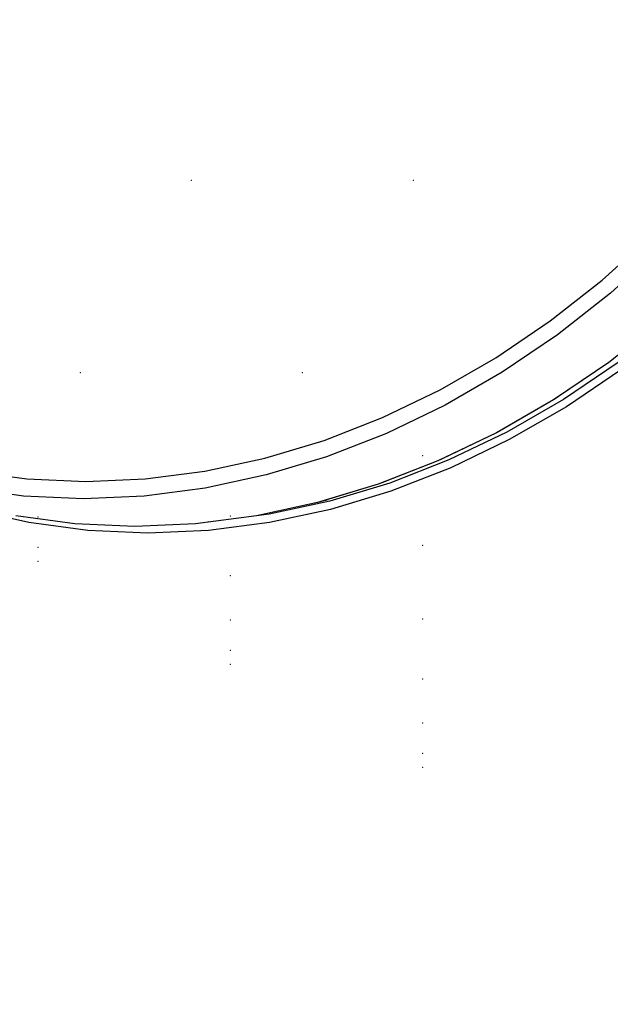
# Model space of a CAD drawing. Header units: millimetres. Extents: x 1798021 to 1815325, y -2500 to 6534.
# Tile 33 of 98: x 1805006 to 1805072, y 4779 to 4889. Entities that reach past the tile are written whole.
import ezdxf

# ---------------------------------------------------------------- set-up
doc = ezdxf.new("R2010")
doc.units = ezdxf.units.MM
doc.header["$MEASUREMENT"] = 0
doc.linetypes.add('Wipeout_Contour', pattern=[1000, 0, -1000])
for name, color, linetype in [('3 - SVĚTLA.3D', 7, 'Continuous'), ('4 - PRVKY ZÁMEČNICKÉ.3D', 7, 'Continuous'), ('Nové_4 - ZDIVO - STĚNY NENOSNÉ.3D', 7, 'Continuous'), ('Nové_Výplně - Povrchové', 7, 'Continuous'), ('Výplně - Povrchové', 7, 'Continuous')]:
    doc.layers.add(name, color=color, linetype=linetype)

# ---------------------------------------------------------------- blocks, each defined once
blk = doc.blocks.new('Řez_16', base_point=(1118812.4, 0))
at = {"color": 254, "linetype": 'Wipeout_Contour', "lineweight": 0, "ltscale": 287125239.6871727}
blk.add_wipeout([(1803569.96, 4604.29), (1803525.66, 4536.08), (1803600.03, 4385.91), (1808975.02, 5237.22), (1808974.93, 5239.5), (1808975.11, 5243.28), (1808975.65, 5246.61), (1808976.55, 5249.45), (1808977.79, 5251.81), (1808979.37, 5253.65), (1808981.29, 5254.98), (1808982.91, 5255.98), (1808983.01, 5256.01), (1808983.32, 5256.23), (1809116.02, 5337.76), (1805901.11, 4943.02), (1805926.98, 4927.12), (1805927.29, 4926.9), (1805927.39, 4926.87), (1805929.02, 4925.87), (1805930.93, 4924.54), (1805932.51, 4922.7), (1805933.76, 4920.34), (1805934.65, 4917.5), (1805935.19, 4914.17), (1805935.37, 4910.4), (1805935.2, 4906.19), (1805934.67, 4901.57), (1805933.78, 4896.58), (1805932.55, 4891.24), (1805930.97, 4885.58), (1805929.06, 4879.65), (1805926.84, 4873.47), (1805924.31, 4867.1), (1805921.48, 4860.55), (1805918.39, 4853.88), (1805915.04, 4847.13), (1805911.46, 4840.33), (1805907.67, 4833.54), (1805903.69, 4826.79), (1805899.55, 4820.12), (1805895.27, 4813.57), (1805890.88, 4807.19), (1805886.4, 4801.02), (1805881.87, 4795.08), (1805877.31, 4789.43), (1805872.75, 4784.09), (1805868.22, 4779.1), (1805863.74, 4774.48), (1805859.35, 4770.27), (1805855.07, 4766.49), (1805850.92, 4763.17), (1805846.94, 4760.32), (1805843.14, 4757.97), (1805839.56, 4756.12), (1805836.2, 4754.8), (1805833.1, 4754), (1805830.27, 4753.73), (1805827.74, 4754), (1805825.5, 4754.8), (1805823.88, 4755.8), (1805823.56, 4756.01), (1805823.47, 4756.05), (1805674.54, 4847.55), (1805672.67, 4848.84), (1805672.1, 4849.05), (1805662.34, 4855.05), (1805660.42, 4856.37), (1805658.84, 4858.22), (1805657.6, 4860.57), (1805656.7, 4863.42), (1805656.16, 4866.74), (1805655.98, 4870.52), (1805656.15, 4874.73), (1805656.69, 4879.35), (1805657.57, 4884.34), (1805658.81, 4889.68), (1805660.38, 4895.33), (1805662.29, 4901.27), (1805664.51, 4907.44), (1805667.05, 4913.82), (1805667.25, 4914.3), (1805621.97, 4908.74), (1805623.24, 4906.19), (1805624.91, 4901.57), (1805626.12, 4896.58), (1805626.89, 4891.24), (1805627.19, 4885.58), (1805627.03, 4879.65), (1805626.41, 4873.47), (1805625.34, 4867.1), (1805623.81, 4860.55), (1805621.85, 4853.88), (1805619.46, 4847.13), (1805616.65, 4840.33), (1805613.45, 4833.54), (1805609.87, 4826.79), (1805605.93, 4820.12), (1805601.67, 4813.57), (1805597.1, 4807.19), (1805592.25, 4801.02), (1805587.16, 4795.08), (1805581.86, 4789.43), (1805576.37, 4784.09), (1805570.74, 4779.1), (1805564.99, 4774.48), (1805559.17, 4770.27), (1805553.3, 4766.49), (1805547.43, 4763.17), (1805541.58, 4760.32), (1805535.81, 4757.97), (1805530.13, 4756.12), (1805524.6, 4754.8), (1805519.23, 4754), (1805514.07, 4753.73), (1805509.14, 4754), (1805504.48, 4754.8), (1805500.12, 4756.12), (1805496.08, 4757.97), (1805492.39, 4760.32), (1805491.06, 4761.32), (1805490.88, 4761.47), (1805490.73, 4761.57), (1805369.32, 4853.07), (1805368.26, 4853.98), (1805367.33, 4854.57), (1805359.37, 4860.57), (1805356.05, 4863.42), (1805353.11, 4866.74), (1805350.59, 4870.52), (1805348.49, 4874.73), (1805348.34, 4875.15), (1805203.57, 4857.37), (1805200.87, 4850.4), (1805197.56, 4843.28), (1805193.79, 4836.4), (1805189.59, 4829.78), (1805184.96, 4823.47), (1805179.95, 4817.52), (1805174.59, 4811.95), (1805168.91, 4806.8), (1805162.94, 4802.1), (1805156.72, 4797.89), (1805150.29, 4794.18), (1805143.69, 4791.01), (1805136.96, 4788.38), (1805130.14, 4786.33), (1805123.27, 4784.85), (1805116.4, 4783.95), (1805109.57, 4783.66), (1805102.81, 4783.95), (1805096.18, 4784.85), (1805089.71, 4786.33), (1805083.44, 4788.38), (1805077.41, 4791.01), (1805076.44, 4791.53), (1805076.24, 4791.64), (1805076.2, 4791.66), (1805002.45, 4831.18)], dxfattribs=at).dxf.layer = 'Výplně - Povrchové'
at = {"color": 254, "linetype": 'Wipeout_Contour', "lineweight": 0, "ltscale": 10843146.4861059}
blk.add_wipeout([(1808975.02, 5237.22), (1803600.03, 4385.91), (1803604.58, 4376.71), (1808976.2, 5227.49), (1808975.64, 5230.68), (1808975.1, 5235.29)], dxfattribs=at).dxf.layer = 'Výplně - Povrchové'
blk = doc.blocks.new('Řez_18', base_point=(1118812.4, 0))
at = {"color": 254, "linetype": 'Wipeout_Contour', "lineweight": 0, "ltscale": 54144784.54875359}
blk.add_wipeout([(1803578.75, 4889.8), (1803531.23, 4812.16), (1803602.33, 4670.64), (1804985.19, 4840.43), (1804980.57, 4842.9), (1804974.82, 4846.08), (1804969.39, 4849.78), (1804964.3, 4854), (1804959.59, 4858.69), (1804955.28, 4863.84), (1804951.41, 4869.41), (1804948, 4875.37), (1804945.07, 4881.67), (1804942.63, 4888.29), (1804940.71, 4895.18), (1804939.31, 4902.29), (1804938.44, 4909.59), (1804938.11, 4917.03), (1804938.32, 4924.56), (1804939.07, 4932.14), (1804940.35, 4939.72), (1804942.16, 4947.25), (1804944.48, 4954.69), (1804947.31, 4961.99), (1804950.61, 4969.11), (1804954.24, 4975.73), (1804954.24, 5053.08), (1805032.58, 5053.08), (1805032.58, 5061.08), (1804973.77, 5061.08)], dxfattribs=at).dxf.layer = 'Výplně - Povrchové'
at = {"color": 254, "linetype": 'Wipeout_Contour', "lineweight": 0, "ltscale": 72210743.34974928}
blk.add_wipeout([(1805062.58, 5053.08), (1805135.91, 5053.08), (1805135.91, 4986.45), (1805142.28, 4982.96), (1805150.19, 4977.93), (1805157.73, 4972.41), (1805164.85, 4966.42), (1805171.51, 4960.01), (1805177.66, 4953.22), (1805183.28, 4946.08), (1805188.32, 4938.65), (1805192.75, 4930.96), (1805196.54, 4923.07), (1805199.68, 4915.02), (1805202.14, 4906.87), (1805203.91, 4898.66), (1805204.97, 4890.44), (1805205.33, 4882.27), (1805204.97, 4874.2), (1805204.05, 4867.3), (1805345.55, 4884.68), (1805344.84, 4889.68), (1805344.54, 4895.33), (1805344.69, 4901.27), (1805345.31, 4907.44), (1805346.39, 4913.82), (1805347.91, 4920.37), (1805349.88, 4927.04), (1805352.27, 4933.79), (1805355.08, 4940.58), (1805358.28, 4947.38), (1805361.86, 4954.13), (1805365.79, 4960.8), (1805370.06, 4967.35), (1805374.63, 4973.72), (1805377.01, 4976.76), (1805377.01, 5053.08), (1805432.58, 5053.08), (1805432.58, 5061.08), (1805062.58, 5061.08)], dxfattribs=at).dxf.layer = 'Výplně - Povrchové'
blk = doc.blocks.new('Řez_20', base_point=(1118812.4, 0))
at = {"color": 254, "linetype": 'Wipeout_Contour', "lineweight": 0, "ltscale": 412533108.0059386}
blk.add_wipeout([(1800920.22, 500), (1804497.49, 500), (1804497.49, 2600), (1805397.49, 2600), (1805397.49, 500), (1806676.49, 500), (1806676.49, 502.46), (1806976.49, 502.46), (1806976.49, 500), (1809927.49, 500), (1809927.49, 2600), (1810827.49, 2600), (1810827.49, 500), (1812755.49, 500), (1812755.49, 2087.56), (1811335.88, 5601.22), (1810067.73, 5400.37), (1810067.73, 5390.19), (1810003.47, 5390.19), (1809952.96, 5382.19), (1809956.06, 5382.19), (1809956.06, 5304.84), (1809959.69, 5298.21), (1809962.99, 5291.1), (1809965.82, 5283.8), (1809968.14, 5276.36), (1809969.95, 5268.83), (1809971.23, 5261.25), (1809971.98, 5253.67), (1809972.19, 5246.14), (1809971.86, 5238.7), (1809970.99, 5231.4), (1809969.59, 5224.29), (1809967.67, 5217.4), (1809965.23, 5210.78), (1809962.3, 5204.47), (1809958.89, 5198.52), (1809955.02, 5192.95), (1809950.71, 5187.8), (1809946, 5183.11), (1809940.91, 5178.89), (1809935.48, 5175.19), (1809929.73, 5172.01), (1809923.93, 5168.9), (1809923.73, 5168.82), (1809922.48, 5168.13), (1809834.1, 5120.76), (1809834.07, 5120.75), (1809833.86, 5120.63), (1809832.89, 5120.12), (1809826.87, 5117.49), (1809820.6, 5115.43), (1809814.13, 5113.95), (1809807.49, 5113.06), (1809800.74, 5112.76), (1809793.9, 5113.06), (1809787.03, 5113.95), (1809780.16, 5115.43), (1809773.34, 5117.49), (1809766.61, 5120.12), (1809760.01, 5123.29), (1809753.58, 5127), (1809747.36, 5131.21), (1809741.39, 5135.91), (1809735.71, 5141.06), (1809730.35, 5146.63), (1809725.34, 5152.58), (1809720.72, 5158.89), (1809716.51, 5165.5), (1809712.74, 5172.39), (1809709.43, 5179.51), (1809706.61, 5186.81), (1809704.28, 5194.25), (1809702.48, 5201.78), (1809701.19, 5209.36), (1809700.45, 5216.94), (1809700.24, 5224.47), (1809700.57, 5231.91), (1809701.43, 5239.21), (1809702.83, 5246.32), (1809704.76, 5253.21), (1809707.19, 5259.83), (1809710.13, 5266.13), (1809713.54, 5272.09), (1809717.41, 5277.66), (1809721.71, 5282.81), (1809726.42, 5287.5), (1809731.51, 5291.72), (1809736.95, 5295.42), (1809742.7, 5298.6), (1809743.66, 5299.11), (1809743.7, 5299.13), (1809743.91, 5299.24), (1809774.39, 5315.58), (1809774.39, 5353.91), (1809533.29, 5315.72), (1809533.29, 5305.87), (1809535.67, 5302.83), (1809540.24, 5296.45), (1809544.51, 5289.91), (1809548.44, 5283.24), (1809552.02, 5276.49), (1809555.22, 5269.69), (1809558.03, 5262.9), (1809560.42, 5256.14), (1809562.39, 5249.47), (1809563.91, 5242.93), (1809564.99, 5236.55), (1809565.61, 5230.37), (1809565.77, 5224.44), (1809565.46, 5218.79), (1809564.7, 5213.45), (1809563.48, 5208.45), (1809561.82, 5203.84), (1809559.72, 5199.63), (1809557.19, 5195.85), (1809554.26, 5192.53), (1809550.93, 5189.68), (1809542.97, 5183.68), (1809542.04, 5183.09), (1809540.98, 5182.18), (1809419.57, 5090.68), (1809419.42, 5090.58), (1809419.24, 5090.43), (1809417.92, 5089.43), (1809414.22, 5087.08), (1809410.18, 5085.23), (1809405.82, 5083.91), (1809401.16, 5083.11), (1809396.23, 5082.84), (1809391.07, 5083.11), (1809385.71, 5083.91), (1809380.17, 5085.23), (1809374.5, 5087.08), (1809368.72, 5089.43), (1809362.88, 5092.28), (1809357, 5095.6), (1809351.14, 5099.38), (1809345.31, 5103.59), (1809339.56, 5108.2), (1809333.93, 5113.2), (1809328.44, 5118.54), (1809323.14, 5124.19), (1809318.05, 5130.12), (1809313.2, 5136.3), (1809308.63, 5142.68), (1809304.37, 5149.22), (1809300.44, 5155.89), (1809296.86, 5162.65), (1809293.65, 5169.44), (1809290.85, 5176.24), (1809288.45, 5182.99), (1809286.49, 5189.66), (1809284.96, 5196.2), (1809283.89, 5202.58), (1809283.27, 5208.76), (1809283.11, 5214.69), (1809283.42, 5220.35), (1809284.18, 5225.69), (1809285.4, 5230.68), (1809287.06, 5235.29), (1809289.16, 5239.5), (1809291.69, 5243.28), (1809294.62, 5246.6), (1809297.95, 5249.45), (1809299.27, 5250.45), (1809299.43, 5250.55), (1809299.6, 5250.7), (1809346.65, 5286.16), (1809231.35, 5267.9), (1809233.99, 5262.9), (1809237.34, 5256.14), (1809240.43, 5249.47), (1809243.26, 5242.93), (1809245.79, 5236.55), (1809248.01, 5230.37), (1809249.92, 5224.44), (1809251.5, 5218.79), (1809252.73, 5213.45), (1809253.62, 5208.45), (1809254.15, 5203.84), (1809254.32, 5199.63), (1809254.14, 5195.85), (1809253.6, 5192.53), (1809252.71, 5189.68), (1809251.46, 5187.33), (1809249.88, 5185.48), (1809247.97, 5184.16), (1809238.2, 5178.16), (1809237.63, 5177.95), (1809235.76, 5176.66), (1809086.83, 5085.16), (1809086.74, 5085.12), (1809086.43, 5084.91), (1809084.8, 5083.91), (1809082.57, 5083.11), (1809080.03, 5082.84), (1809077.2, 5083.11), (1809074.1, 5083.91), (1809070.74, 5085.23), (1809067.16, 5087.08), (1809063.36, 5089.43), (1809059.38, 5092.28), (1809055.23, 5095.6), (1809050.95, 5099.38), (1809046.56, 5103.59), (1809042.08, 5108.2), (1809037.55, 5113.2), (1809032.99, 5118.54), (1809028.43, 5124.19), (1809023.9, 5130.12), (1809019.42, 5136.3), (1809015.03, 5142.68), (1809010.75, 5149.22), (1809006.61, 5155.89), (1809002.63, 5162.65), (1808998.84, 5169.44), (1808995.26, 5176.24), (1808991.91, 5182.99), (1808988.82, 5189.66), (1808986, 5196.2), (1808983.46, 5202.58), (1808981.24, 5208.76), (1808979.33, 5214.69), (1808977.76, 5220.35), (1808976.52, 5225.69), (1808976.2, 5227.49), (1803604.58, 4376.71)], dxfattribs=at).dxf.layer = 'Nové_Výplně - Povrchové'
blk = doc.blocks.new('Řez_63', base_point=(1118812.4, 0))
at = {"color": 254, "linetype": 'Wipeout_Contour', "lineweight": 0, "ltscale": 7220314.068689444}
blk.add_wipeout([(1805072.08, 4858.69), (1805066.11, 4854), (1805071.9, 4850.89), (1805077.87, 4855.59)], dxfattribs=at).dxf.layer = 'Výplně - Povrchové'
at = {"color": 254, "linetype": 'Wipeout_Contour', "lineweight": 0, "ltscale": 7220289.645383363}
blk.add_wipeout([(1805066.11, 4854), (1805059.89, 4849.78), (1805065.68, 4846.68), (1805071.9, 4850.89)], dxfattribs=at).dxf.layer = 'Výplně - Povrchové'
at = {"color": 254, "linetype": 'Wipeout_Contour', "lineweight": 0, "ltscale": 7220264.306953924}
blk.add_wipeout([(1805059.89, 4849.78), (1805053.46, 4846.08), (1805059.25, 4842.97), (1805065.68, 4846.68)], dxfattribs=at).dxf.layer = 'Výplně - Povrchové'
at = {"color": 254, "linetype": 'Wipeout_Contour', "lineweight": 0, "ltscale": 7220238.209607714}
blk.add_wipeout([(1805046.86, 4842.9), (1805052.65, 4839.8), (1805059.25, 4842.97), (1805053.46, 4846.08)], dxfattribs=at).dxf.layer = 'Výplně - Povrchové'
at = {"color": 254, "linetype": 'Wipeout_Contour', "lineweight": 0, "ltscale": 7220211.514231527}
blk.add_wipeout([(1805046.86, 4842.9), (1805040.13, 4840.28), (1805045.92, 4837.17), (1805052.65, 4839.8)], dxfattribs=at).dxf.layer = 'Výplně - Povrchové'
at = {"color": 254, "linetype": 'Wipeout_Contour', "lineweight": 0, "ltscale": 7220184.385400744}
blk.add_wipeout([(1805040.13, 4840.28), (1805033.31, 4838.22), (1805039.1, 4835.11), (1805045.92, 4837.17)], dxfattribs=at).dxf.layer = 'Výplně - Povrchové'
at = {"color": 254, "linetype": 'Wipeout_Contour', "lineweight": 0, "ltscale": 7220156.990364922}
blk.add_wipeout([(1805033.31, 4838.22), (1805026.44, 4836.74), (1805032.23, 4833.63), (1805039.1, 4835.11)], dxfattribs=at).dxf.layer = 'Výplně - Povrchové'
at = {"color": 254, "linetype": 'Wipeout_Contour', "lineweight": 0, "ltscale": 144402708.6723406}
blk.add_wipeout([(1804942.97, 4923.16), (1804942.76, 4915.78), (1804943.08, 4908.49), (1804943.93, 4901.34), (1804945.31, 4894.36), (1804947.19, 4887.61), (1804949.58, 4881.13), (1804952.45, 4874.95), (1804955.8, 4869.11), (1804959.59, 4863.65), (1804963.81, 4858.61), (1804968.42, 4854.01), (1804973.41, 4849.88), (1804978.74, 4846.25), (1804981.88, 4844.51), (1804987.38, 4842.11), (1804993.53, 4840.1), (1804999.87, 4838.65), (1805006.37, 4837.77), (1805012.99, 4837.48), (1805019.69, 4837.77), (1805026.42, 4838.65), (1805033.15, 4840.1), (1805039.84, 4842.11), (1805046.43, 4844.69), (1805052.9, 4847.8), (1805059.2, 4851.43), (1805065.3, 4855.56), (1805071.15, 4860.16), (1805076.72, 4865.21), (1805081.97, 4870.67), (1805086.88, 4876.5), (1805091.41, 4882.68), (1805095.53, 4889.17), (1805099.23, 4895.92), (1805102.47, 4902.89), (1805105.24, 4910.04), (1805107.51, 4917.33), (1805109.29, 4924.72), (1805110.54, 4932.14), (1805111.28, 4939.57), (1805111.48, 4946.95), (1805111.16, 4954.24), (1805110.31, 4961.39), (1805108.94, 4968.37), (1805107.05, 4975.12), (1805104.66, 4981.6), (1805101.79, 4987.78), (1805098.44, 4993.62), (1805094.65, 4999.08), (1805090.43, 5004.12), (1805085.82, 5008.72), (1805080.83, 5012.85), (1805075.5, 5016.49), (1805072.36, 5018.22), (1805066.86, 5020.62), (1805060.71, 5022.63), (1805054.37, 5024.08), (1805047.87, 5024.96), (1805041.25, 5025.25), (1805034.55, 5024.96), (1805027.82, 5024.08), (1805021.09, 5022.63), (1805014.4, 5020.62), (1805007.81, 5018.04), (1805001.34, 5014.93), (1804995.04, 5011.3), (1804988.94, 5007.17), (1804983.09, 5002.57), (1804977.52, 4997.52), (1804972.27, 4992.07), (1804967.36, 4986.23), (1804962.83, 4980.05), (1804958.71, 4973.56), (1804955.01, 4966.81), (1804951.77, 4959.84), (1804949, 4952.69), (1804946.73, 4945.4), (1804944.96, 4938.02), (1804943.7, 4930.59)], dxfattribs=at).dxf.layer = 'Výplně - Povrchové'
at = {"color": 254, "linetype": 'Wipeout_Contour', "lineweight": 0, "ltscale": 7220129.498016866}
blk.add_wipeout([(1805019.57, 4835.85), (1805025.36, 4832.74), (1805032.23, 4833.63), (1805026.44, 4836.74)], dxfattribs=at).dxf.layer = 'Výplně - Povrchové'
at = {"color": 254, "linetype": 'Wipeout_Contour', "lineweight": 0, "ltscale": 9025382.40941177}
blk.add_wipeout([(1805066.21, 4847.04), (1805066.79, 4846.72), (1805072.95, 4850.9), (1805072.33, 4851.23), (1805071.9, 4850.89)], dxfattribs=at).dxf.layer = 'Výplně - Povrchové'
at = {"color": 254, "linetype": 'Wipeout_Contour', "lineweight": 0, "ltscale": 7220102.077851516}
blk.add_wipeout([(1805019.57, 4835.85), (1805012.73, 4835.55), (1805018.53, 4832.44), (1805025.36, 4832.74)], dxfattribs=at).dxf.layer = 'Výplně - Povrchové'
at = {"color": 254, "linetype": 'Wipeout_Contour', "lineweight": 0, "ltscale": 9025351.187424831}
blk.add_wipeout([(1805059.89, 4843.34), (1805060.42, 4843.06), (1805066.79, 4846.72), (1805066.21, 4847.04), (1805065.68, 4846.68)], dxfattribs=at).dxf.layer = 'Výplně - Povrchové'
at = {"color": 254, "linetype": 'Wipeout_Contour', "lineweight": 0, "ltscale": 7220074.898920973}
blk.add_wipeout([(1805012.73, 4835.55), (1805005.98, 4835.85), (1805011.77, 4832.74), (1805018.53, 4832.44)], dxfattribs=at).dxf.layer = 'Výplně - Povrchové'
at = {"color": 254, "linetype": 'Wipeout_Contour', "lineweight": 0, "ltscale": 7220483.517579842}
blk.add_wipeout([(1805073.35, 4850.11), (1805067.13, 4845.9), (1805155.51, 4798.54), (1805161.73, 4802.75)], dxfattribs=at).dxf.layer = 'Výplně - Povrchové'
at = {"color": 254, "linetype": 'Wipeout_Contour', "lineweight": 0, "ltscale": 9025319.02772455}
blk.add_wipeout([(1805053.42, 4840.16), (1805053.89, 4839.91), (1805060.42, 4843.06), (1805059.89, 4843.34), (1805059.25, 4842.97)], dxfattribs=at).dxf.layer = 'Výplně - Povrchové'
at = {"color": 254, "linetype": 'Wipeout_Contour', "lineweight": 0, "ltscale": 7220048.128792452}
blk.add_wipeout([(1804999.34, 4836.74), (1805005.14, 4833.63), (1805011.77, 4832.74), (1805005.98, 4835.85)], dxfattribs=at).dxf.layer = 'Výplně - Povrchové'
at = {"color": 254, "linetype": 'Wipeout_Contour', "lineweight": 0, "ltscale": 7220458.179378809}
blk.add_wipeout([(1805060.7, 4842.2), (1805149.08, 4794.83), (1805155.51, 4798.54), (1805067.13, 4845.9)], dxfattribs=at).dxf.layer = 'Výplně - Povrchové'
at = {"color": 254, "linetype": 'Wipeout_Contour', "lineweight": 0, "ltscale": 9025286.13527652}
blk.add_wipeout([(1805046.83, 4837.53), (1805047.23, 4837.31), (1805053.89, 4839.91), (1805053.42, 4840.16), (1805052.65, 4839.8)], dxfattribs=at).dxf.layer = 'Výplně - Povrchové'
at = {"color": 254, "linetype": 'Wipeout_Contour', "lineweight": 0, "ltscale": 7220432.082230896}
blk.add_wipeout([(1805060.7, 4842.2), (1805054.1, 4839.02), (1805142.48, 4791.66), (1805149.08, 4794.83)], dxfattribs=at).dxf.layer = 'Výplně - Povrchové'
at = {"color": 254, "linetype": 'Wipeout_Contour', "lineweight": 0, "ltscale": 9025252.722513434}
blk.add_wipeout([(1805040.17, 4835.44), (1805040.47, 4835.28), (1805047.23, 4837.31), (1805046.83, 4837.53), (1805045.92, 4837.17)], dxfattribs=at).dxf.layer = 'Výplně - Povrchové'
at = {"color": 254, "linetype": 'Wipeout_Contour', "lineweight": 0, "ltscale": 7220405.387021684}
blk.add_wipeout([(1805047.37, 4836.39), (1805135.75, 4789.03), (1805142.48, 4791.66), (1805054.1, 4839.02)], dxfattribs=at).dxf.layer = 'Výplně - Povrchové'
at = {"color": 254, "linetype": 'Wipeout_Contour', "lineweight": 0, "ltscale": 9025219.009764}
blk.add_wipeout([(1805033.5, 4833.91), (1805033.67, 4833.81), (1805040.47, 4835.28), (1805040.17, 4835.44), (1805039.1, 4835.11)], dxfattribs=at).dxf.layer = 'Výplně - Povrchové'
at = {"color": 254, "linetype": 'Wipeout_Contour', "lineweight": 0, "ltscale": 7220378.258325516}
blk.add_wipeout([(1805040.55, 4834.34), (1805128.93, 4786.97), (1805135.75, 4789.03), (1805047.37, 4836.39)], dxfattribs=at).dxf.layer = 'Výplně - Povrchové'
at = {"color": 254, "linetype": 'Wipeout_Contour', "lineweight": 0, "ltscale": 9025185.227069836}
blk.add_wipeout([(1805032.23, 4833.63), (1805026.86, 4832.94), (1805026.87, 4832.93), (1805033.67, 4833.81), (1805033.5, 4833.91)], dxfattribs=at).dxf.layer = 'Výplně - Povrchové'
at = {"color": 254, "linetype": 'Wipeout_Contour', "lineweight": 0, "ltscale": 7220350.863391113}
blk.add_wipeout([(1805040.55, 4834.34), (1805033.68, 4832.86), (1805122.06, 4785.49), (1805128.93, 4786.97)], dxfattribs=at).dxf.layer = 'Výplně - Povrchové'
at = {"color": 254, "linetype": 'Wipeout_Contour', "lineweight": 0, "ltscale": 5415099.529909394}
blk.add_wipeout([(1805026.86, 4832.94), (1805026.76, 4832.92), (1805026.87, 4832.93)], dxfattribs=at).dxf.layer = 'Výplně - Povrchové'
at = {"color": 254, "linetype": 'Wipeout_Contour', "lineweight": 0, "ltscale": 7220323.371110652}
blk.add_wipeout([(1805033.68, 4832.86), (1805026.81, 4831.97), (1805115.19, 4784.6), (1805122.06, 4785.49)], dxfattribs=at).dxf.layer = 'Výplně - Povrchové'
at = {"color": 254, "linetype": 'Wipeout_Contour', "lineweight": 0, "ltscale": 7220295.950978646}
blk.add_wipeout([(1805026.81, 4831.97), (1805019.98, 4831.67), (1805108.36, 4784.3), (1805115.19, 4784.6)], dxfattribs=at).dxf.layer = 'Výplně - Povrchové'
at = {"color": 254, "linetype": 'Wipeout_Contour', "lineweight": 0, "ltscale": 7220268.772052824}
blk.add_wipeout([(1805013.22, 4831.97), (1805101.6, 4784.6), (1805108.36, 4784.3), (1805019.98, 4831.67)], dxfattribs=at).dxf.layer = 'Výplně - Povrchové'
at = {"color": 254, "linetype": 'Wipeout_Contour', "lineweight": 0, "ltscale": 7220242.001881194}
blk.add_wipeout([(1805013.22, 4831.97), (1805006.59, 4832.86), (1805094.97, 4785.49), (1805101.6, 4784.6)], dxfattribs=at).dxf.layer = 'Výplně - Povrchové'
at = {"color": 254, "linetype": 'Wipeout_Contour', "lineweight": 0, "ltscale": 7220215.805534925}
blk.add_wipeout([(1805006.59, 4832.86), (1805000.12, 4834.34), (1805088.5, 4786.97), (1805094.97, 4785.49)], dxfattribs=at).dxf.layer = 'Výplně - Povrchové'
at = {"color": 254, "linetype": 'Wipeout_Contour', "lineweight": 0, "ltscale": 7220190.344498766}
blk.add_wipeout([(1804993.85, 4836.39), (1805082.23, 4789.03), (1805088.5, 4786.97), (1805000.12, 4834.34)], dxfattribs=at).dxf.layer = 'Výplně - Povrchové'
at = {"color": 254, "linetype": 'Wipeout_Contour', "lineweight": 0, "ltscale": 7220165.775817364}
blk.add_wipeout([(1804993.85, 4836.39), (1804987.82, 4839.02), (1805076.2, 4791.66), (1805082.23, 4789.03)], dxfattribs=at).dxf.layer = 'Výplně - Povrchové'
at = {"layer": '3 - SVĚTLA.3D', "color": 7, "linetype": 'Continuous', "lineweight": 0}
for p in [(1805007.63, 4830.09), (1805050.93, 4830.3), (1805007.63, 4828.5), (1805029.28, 4826.87), (1805029.28, 4821.9), (1805050.93, 4821.99), (1805029.28, 4818.49), (1805029.28, 4816.9), (1805050.93, 4815.26), (1805050.93, 4810.29), (1805050.93, 4806.88), (1805050.93, 4805.29)]:
    blk.add_point(p, dxfattribs=at)
at = {"color": 254, "linetype": 'Wipeout_Contour', "lineweight": 0, "ltscale": 155237313.9567027}
blk.add_wipeout([(1804986.57, 4839.71), (1804987.82, 4839.02), (1804993.85, 4836.39), (1805000.12, 4834.34), (1805006.59, 4832.86), (1805013.22, 4831.97), (1805019.98, 4831.67), (1805026.81, 4831.97), (1805033.68, 4832.86), (1805040.55, 4834.34), (1805047.37, 4836.39), (1805054.1, 4839.02), (1805060.7, 4842.2), (1805067.13, 4845.9), (1805073.35, 4850.11), (1805079.32, 4854.81), (1805085, 4859.96), (1805090.37, 4865.53), (1805095.37, 4871.48), (1805100, 4877.79), (1805104.2, 4884.41), (1805107.97, 4891.3), (1805111.28, 4898.41), (1805114.11, 4905.71), (1805116.43, 4913.15), (1805118.24, 4920.68), (1805119.52, 4928.26), (1805120.27, 4935.84), (1805120.48, 4943.37), (1805120.15, 4950.81), (1805119.28, 4958.11), (1805117.88, 4965.22), (1805115.95, 4972.11), (1805113.52, 4978.73), (1805110.59, 4985.04), (1805107.17, 4990.99), (1805103.3, 4996.56), (1805099, 5001.71), (1805094.29, 5006.41), (1805089.2, 5010.62), (1805083.76, 5014.32), (1805078.01, 5017.5), (1805077.81, 5017.59), (1805082.31, 5015.1), (1805087.75, 5011.4), (1805092.84, 5007.18), (1805097.55, 5002.49), (1805101.86, 4997.34), (1805105.73, 4991.77), (1805109.14, 4985.81), (1805109.56, 4984.9), (1805109.81, 4984.47), (1805112.71, 4978.22), (1805115.12, 4971.67), (1805117.03, 4964.85), (1805118.42, 4957.81), (1805119.27, 4950.58), (1805119.6, 4943.22), (1805119.39, 4935.76), (1805118.65, 4928.26), (1805117.38, 4920.76), (1805115.59, 4913.3), (1805113.29, 4905.94), (1805110.5, 4898.71), (1805107.22, 4891.67), (1805103.49, 4884.85), (1805099.32, 4878.3), (1805094.75, 4872.05), (1805089.79, 4866.16), (1805084.48, 4860.64), (1805078.86, 4855.54), (1805072.95, 4850.9), (1805066.79, 4846.72), (1805060.42, 4843.06), (1805053.89, 4839.91), (1805047.23, 4837.31), (1805040.47, 4835.28), (1805033.67, 4833.81), (1805026.87, 4832.93), (1805026.76, 4832.92), (1805025.36, 4832.74), (1805018.53, 4832.44), (1805011.77, 4832.74), (1805005.14, 4833.63), (1804998.67, 4835.11), (1804992.4, 4837.17)], dxfattribs=at).dxf.layer = 'Výplně - Povrchové'
at = {"layer": '3 - SVĚTLA.3D', "color": 181, "linetype": 'Continuous', "lineweight": 30, "true_color": 0x9e3eff}
for p, q in [((1805071.15, 4860.16), (1805076.72, 4865.21)), ((1805077.76, 4863.84), (1805072.08, 4858.69)), ((1805065.3, 4855.56), (1805071.15, 4860.16)), ((1805072.08, 4858.69), (1805066.11, 4854)), ((1805059.2, 4851.43), (1805065.3, 4855.56)), ((1805077.87, 4855.59), (1805071.9, 4850.89)), ((1805066.11, 4854), (1805059.89, 4849.78)), ((1805052.9, 4847.8), (1805059.2, 4851.43)), ((1805071.9, 4850.89), (1805065.68, 4846.68)), ((1805072.95, 4850.9), (1805066.79, 4846.72)), ((1805073.35, 4850.11), (1805067.13, 4845.9)), ((1805059.89, 4849.78), (1805053.46, 4846.08)), ((1805046.43, 4844.69), (1805052.9, 4847.8)), ((1805065.68, 4846.68), (1805059.25, 4842.97)), ((1805066.79, 4846.72), (1805060.42, 4843.06)), ((1805053.46, 4846.08), (1805046.86, 4842.9)), ((1805067.13, 4845.9), (1805060.7, 4842.2)), ((1805039.84, 4842.11), (1805046.43, 4844.69)), ((1805046.86, 4842.9), (1805040.13, 4840.28)), ((1805059.25, 4842.97), (1805052.65, 4839.8)), ((1805060.42, 4843.06), (1805053.89, 4839.91)), ((1805060.7, 4842.2), (1805054.1, 4839.02)), ((1805033.15, 4840.1), (1805039.84, 4842.11)), ((1805026.42, 4838.65), (1805033.15, 4840.1)), ((1805040.13, 4840.28), (1805033.31, 4838.22)), ((1805052.65, 4839.8), (1805045.92, 4837.17)), ((1805053.89, 4839.91), (1805047.23, 4837.31)), ((1805054.1, 4839.02), (1805047.37, 4836.39)), ((1804999.87, 4838.65), (1805006.37, 4837.77)), ((1805006.37, 4837.77), (1805012.99, 4837.48)), ((1805012.99, 4837.48), (1805019.69, 4837.77)), ((1805019.69, 4837.77), (1805026.42, 4838.65)), ((1805033.31, 4838.22), (1805026.44, 4836.74)), ((1805005.98, 4835.85), (1804999.34, 4836.74)), ((1805026.44, 4836.74), (1805019.57, 4835.85)), ((1805045.92, 4837.17), (1805039.1, 4835.11)), ((1805047.23, 4837.31), (1805040.47, 4835.28)), ((1805012.73, 4835.55), (1805005.98, 4835.85)), ((1805019.57, 4835.85), (1805012.73, 4835.55)), ((1805047.37, 4836.39), (1805040.55, 4834.34)), ((1805039.1, 4835.11), (1805032.23, 4833.63)), ((1805040.47, 4835.28), (1805033.67, 4833.81)), ((1805006.59, 4832.86), (1805000.12, 4834.34)), ((1805011.77, 4832.74), (1805005.14, 4833.63)), ((1805032.23, 4833.63), (1805025.36, 4832.74)), ((1805033.67, 4833.81), (1805032.23, 4833.62)), ((1805040.55, 4834.34), (1805033.68, 4832.86)), ((1805013.22, 4831.97), (1805006.59, 4832.86)), ((1805018.53, 4832.44), (1805011.77, 4832.74)), ((1805025.36, 4832.74), (1805018.53, 4832.44)), ((1805026.87, 4832.93), (1805026.76, 4832.92)), ((1805033.68, 4832.86), (1805026.81, 4831.97)), ((1805019.98, 4831.67), (1805013.22, 4831.97)), ((1805026.81, 4831.97), (1805019.98, 4831.67))]:
    blk.add_line(p, q, dxfattribs=at)
at = {"layer": '3 - SVĚTLA.3D', "color": 7, "linetype": 'Continuous', "lineweight": 0}
for p in [(1805024.9, 4871.39), (1805049.9, 4871.39), (1805012.4, 4849.74), (1805037.4, 4849.74), (1805050.93, 4840.38), (1805007.63, 4833.5), (1805029.28, 4833.59)]:
    blk.add_point(p, dxfattribs=at)

msp = doc.modelspace()

# ---------------------------------------------------------------- block references
at = {"layer": '4 - PRVKY ZÁMEČNICKÉ.3D', "lineweight": 0}
msp.add_blockref('Řez_16', (1118812.4, 0), dxfattribs=at)

# ---------------------------------------------------------------- next in the draw order: block references
msp.add_blockref('Řez_18', (1118812.4, 0), dxfattribs=at)

# ---------------------------------------------------------------- next in the draw order: block references
at = {"layer": 'Nové_4 - ZDIVO - STĚNY NENOSNÉ.3D', "lineweight": 0}
msp.add_blockref('Řez_20', (1118812.4, 0), dxfattribs=at)

# ---------------------------------------------------------------- next in the draw order: block references
at = {"layer": '3 - SVĚTLA.3D', "lineweight": 0}
msp.add_blockref('Řez_63', (1118812.4, 0), dxfattribs=at)

doc.saveas('drawing.dxf')
